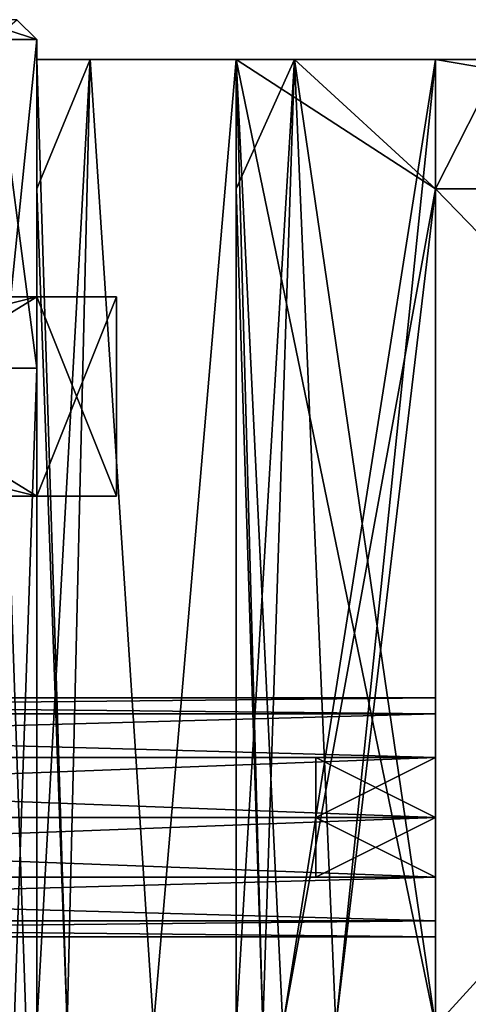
# Model space of a CAD drawing. Extents: x -90 to 358, y -508 to 4.
# Tile 12 of 21: x 79 to 90, y -433 to -408. Entities that reach past the tile are written whole.
import ezdxf

# ---------------------------------------------------------------- set-up
doc = ezdxf.new("R2010")
doc.units = 0
doc.header["$LTSCALE"] = 52.148148
for name, color, linetype in [('165', 7, 'CONTINUOUS'), ('166', 7, 'CONTINUOUS'), ('167', 7, 'CONTINUOUS'), ('168', 7, 'CONTINUOUS'), ('170', 7, 'CONTINUOUS'), ('173', 7, 'CONTINUOUS'), ('174', 7, 'CONTINUOUS'), ('175', 7, 'CONTINUOUS'), ('177', 7, 'CONTINUOUS'), ('19', 7, 'CONTINUOUS'), ('191', 7, 'CONTINUOUS'), ('192', 7, 'CONTINUOUS'), ('193', 7, 'CONTINUOUS'), ('194', 7, 'CONTINUOUS'), ('195', 7, 'CONTINUOUS'), ('196', 7, 'CONTINUOUS'), ('20', 7, 'CONTINUOUS'), ('21', 7, 'CONTINUOUS'), ('22', 7, 'CONTINUOUS'), ('23', 7, 'CONTINUOUS'), ('24', 7, 'CONTINUOUS'), ('25', 7, 'CONTINUOUS'), ('27', 7, 'CONTINUOUS'), ('31', 7, 'CONTINUOUS'), ('32', 7, 'CONTINUOUS'), ('33', 7, 'CONTINUOUS'), ('34', 7, 'CONTINUOUS'), ('35', 7, 'CONTINUOUS'), ('36', 7, 'CONTINUOUS'), ('37', 7, 'CONTINUOUS'), ('39', 7, 'CONTINUOUS'), ('40', 7, 'CONTINUOUS'), ('43', 7, 'CONTINUOUS'), ('44', 7, 'CONTINUOUS'), ('45', 7, 'CONTINUOUS'), ('46', 7, 'CONTINUOUS'), ('47', 7, 'CONTINUOUS'), ('48', 7, 'CONTINUOUS'), ('49', 7, 'CONTINUOUS'), ('50', 7, 'CONTINUOUS'), ('52', 7, 'CONTINUOUS'), ('53', 7, 'CONTINUOUS'), ('56', 7, 'CONTINUOUS'), ('57', 7, 'CONTINUOUS'), ('58', 7, 'CONTINUOUS'), ('59', 7, 'CONTINUOUS'), ('60', 7, 'CONTINUOUS'), ('61', 7, 'CONTINUOUS'), ('62', 7, 'CONTINUOUS'), ('92', 7, 'CONTINUOUS'), ('93', 7, 'CONTINUOUS'), ('98', 7, 'CONTINUOUS'), ('99', 7, 'CONTINUOUS')]:
    doc.layers.add(name, color=color, linetype=linetype)

msp = doc.modelspace()

# ---------------------------------------------------------------- linework, layer by layer
at = {"layer": '165', "linetype": 'CONTINUOUS'}
for points in [[(89, -409, -123), (90.646, -409, -123), (89, -412.241, -123), (89, -409, -123)], [(89, -412.241, -123), (90.646, -409, -123), (108.133, -412.241, -123), (89, -412.241, -123)], [(89, -412.241, -123), (108.133, -412.241, -123), (89, -433.237, -123), (89, -412.241, -123)], [(89, -433.237, -123), (108.133, -412.241, -123), (89, -436.502, -123), (89, -433.237, -123)], [(89, -436.502, -123), (108.133, -412.241, -123), (112.545, -436.502, -123), (89, -436.502, -123)]]:
    msp.add_3dface(points, dxfattribs=at)
at = {"layer": '166', "linetype": 'CONTINUOUS'}
for points in [[(79, -412.241, -113), (79, -412.241, -90.4), (79, -409, -113), (79, -412.241, -113)], [(79, -412.241, -90.4), (79, -412.241, -67.8), (79, -409, -90.4), (79, -412.241, -90.4)], [(79, -409, -113), (79, -412.241, -90.4), (79, -409, -90.4), (79, -409, -113)], [(79, -412.241, -67.8), (79, -412.241, -45.2), (79, -409, -67.8), (79, -412.241, -67.8)], [(79, -409, -90.4), (79, -412.241, -67.8), (79, -409, -67.8), (79, -409, -90.4)], [(79, -412.241, -45.2), (79, -412.241, -22.6), (79, -409, -45.2), (79, -412.241, -45.2)], [(79, -409, -67.8), (79, -412.241, -45.2), (79, -409, -45.2), (79, -409, -67.8)], [(79, -412.241, -22.6), (79, -412.241), (79, -409, -22.6), (79, -412.241, -22.6)], [(79, -409, -45.2), (79, -412.241, -22.6), (79, -409, -22.6), (79, -409, -45.2)], [(79, -412.241), (79, -412.241, 22.6), (79, -409), (79, -412.241)], [(79, -409, -22.6), (79, -412.241), (79, -409), (79, -409, -22.6)], [(79, -412.241, 22.6), (79, -412.241, 45.2), (79, -409, 22.6), (79, -412.241, 22.6)], [(79, -409), (79, -412.241, 22.6), (79, -409, 22.6), (79, -409)], [(79, -412.241, 45.2), (79, -412.241, 67.8), (79, -409, 45.2), (79, -412.241, 45.2)], [(79, -409, 22.6), (79, -412.241, 45.2), (79, -409, 45.2), (79, -409, 22.6)], [(79, -412.241, 67.8), (79, -412.241, 90.4), (79, -409, 67.8), (79, -412.241, 67.8)], [(79, -409, 45.2), (79, -412.241, 67.8), (79, -409, 67.8), (79, -409, 45.2)], [(79, -412.241, 90.4), (79, -412.241, 113), (79, -409, 90.4), (79, -412.241, 90.4)], [(79, -409, 67.8), (79, -412.241, 90.4), (79, -409, 90.4), (79, -409, 67.8)], [(79, -409, 90.4), (79, -412.241, 113), (79, -409, 113), (79, -409, 90.4)], [(79, -436.502, -90.4), (79, -436.502, -67.8), (79, -412.241, -90.4), (79, -436.502, -90.4)], [(79, -433.237, -113), (79, -436.502, -90.4), (79, -412.241, -113), (79, -433.237, -113)], [(79, -412.241, -113), (79, -436.502, -90.4), (79, -412.241, -90.4), (79, -412.241, -113)], [(79, -436.502, -67.8), (79, -436.502, -45.2), (79, -412.241, -67.8), (79, -436.502, -67.8)], [(79, -412.241, -90.4), (79, -436.502, -67.8), (79, -412.241, -67.8), (79, -412.241, -90.4)], [(79, -436.502, -45.2), (79, -436.502, -22.6), (79, -412.241, -45.2), (79, -436.502, -45.2)], [(79, -412.241, -67.8), (79, -436.502, -45.2), (79, -412.241, -45.2), (79, -412.241, -67.8)], [(79, -436.502, -22.6), (79, -436.502), (79, -412.241, -22.6), (79, -436.502, -22.6)], [(79, -412.241, -45.2), (79, -436.502, -22.6), (79, -412.241, -22.6), (79, -412.241, -45.2)], [(79, -436.502), (79, -436.502, 22.6), (79, -412.241), (79, -436.502)], [(79, -412.241, -22.6), (79, -436.502), (79, -412.241), (79, -412.241, -22.6)], [(79, -436.502, 22.6), (79, -436.502, 45.2), (79, -412.241, 22.6), (79, -436.502, 22.6)], [(79, -412.241), (79, -436.502, 22.6), (79, -412.241, 22.6), (79, -412.241)], [(79, -436.502, 45.2), (79, -436.502, 67.8), (79, -412.241, 45.2), (79, -436.502, 45.2)], [(79, -412.241, 22.6), (79, -436.502, 45.2), (79, -412.241, 45.2), (79, -412.241, 22.6)], [(79, -436.502, 67.8), (79, -436.502, 90.4), (79, -412.241, 67.8), (79, -436.502, 67.8)], [(79, -412.241, 45.2), (79, -436.502, 67.8), (79, -412.241, 67.8), (79, -412.241, 45.2)], [(79, -436.502, 90.4), (79, -436.502, 113), (79, -412.241, 90.4), (79, -436.502, 90.4)], [(79, -412.241, 67.8), (79, -436.502, 90.4), (79, -412.241, 90.4), (79, -412.241, 67.8)], [(79, -412.241, 90.4), (79, -436.502, 113), (79, -433.237, 113), (79, -412.241, 90.4)], [(79, -412.241, 113), (79, -412.241, 90.4), (79, -433.237, 113), (79, -412.241, 113)]]:
    msp.add_3dface(points, dxfattribs=at)
at = {"layer": '167', "linetype": 'CONTINUOUS'}
for points in [[(90.646, -409, -118), (89, -409, -118), (108.133, -412.241, -118), (90.646, -409, -118)], [(108.133, -412.241, -118), (89, -409, -118), (89, -412.241, -118), (108.133, -412.241, -118)], [(108.133, -412.241, -118), (89, -412.241, -118), (112.545, -436.502, -118), (108.133, -412.241, -118)], [(112.545, -436.502, -118), (89, -412.241, -118), (89, -433.237, -118), (112.545, -436.502, -118)]]:
    msp.add_3dface(points, dxfattribs=at)
at = {"layer": '168', "linetype": 'CONTINUOUS'}
for points in [[(84, -412.241, -113), (84, -409, -113), (84, -409, -90.4), (84, -412.241, -113)], [(84, -412.241, -113), (84, -409, -90.4), (84, -412.241, -90.4), (84, -412.241, -113)], [(84, -409, -90.4), (84, -409, -67.8), (84, -412.241, -90.4), (84, -409, -90.4)], [(84, -409, -67.8), (84, -409, -45.2), (84, -412.241, -67.8), (84, -409, -67.8)], [(84, -409, -67.8), (84, -412.241, -67.8), (84, -412.241, -90.4), (84, -409, -67.8)], [(84, -409, -45.2), (84, -409, -22.6), (84, -412.241, -45.2), (84, -409, -45.2)], [(84, -409, -45.2), (84, -412.241, -45.2), (84, -412.241, -67.8), (84, -409, -45.2)], [(84, -409, -22.6), (84, -409), (84, -412.241, -22.6), (84, -409, -22.6)], [(84, -409, -22.6), (84, -412.241, -22.6), (84, -412.241, -45.2), (84, -409, -22.6)], [(84, -409), (84, -409, 22.6), (84, -412.241), (84, -409)], [(84, -409), (84, -412.241), (84, -412.241, -22.6), (84, -409)], [(84, -409, 22.6), (84, -409, 45.2), (84, -412.241, 22.6), (84, -409, 22.6)], [(84, -409, 22.6), (84, -412.241, 22.6), (84, -412.241), (84, -409, 22.6)], [(84, -409, 45.2), (84, -409, 67.8), (84, -412.241, 45.2), (84, -409, 45.2)], [(84, -409, 45.2), (84, -412.241, 45.2), (84, -412.241, 22.6), (84, -409, 45.2)], [(84, -409, 67.8), (84, -409, 90.4), (84, -412.241, 67.8), (84, -409, 67.8)], [(84, -409, 67.8), (84, -412.241, 67.8), (84, -412.241, 45.2), (84, -409, 67.8)], [(84, -409, 90.4), (84, -409, 113), (84, -412.241, 90.4), (84, -409, 90.4)], [(84, -409, 90.4), (84, -412.241, 90.4), (84, -412.241, 67.8), (84, -409, 90.4)], [(84, -409, 113), (84, -412.241, 113), (84, -412.241, 90.4), (84, -409, 113)], [(84, -436.502, -113), (84, -433.237, -113), (84, -412.241, -90.4), (84, -436.502, -113)], [(84, -436.502, -90.4), (84, -436.502, -113), (84, -412.241, -90.4), (84, -436.502, -90.4)], [(84, -433.237, -113), (84, -412.241, -113), (84, -412.241, -90.4), (84, -433.237, -113)], [(84, -436.502, 90.4), (84, -436.502, 67.8), (84, -412.241, 90.4), (84, -436.502, 90.4)], [(84, -433.237, 113), (84, -436.502, 90.4), (84, -412.241, 113), (84, -433.237, 113)], [(84, -412.241, 113), (84, -436.502, 90.4), (84, -412.241, 90.4), (84, -412.241, 113)], [(84, -436.502, 67.8), (84, -436.502, 45.2), (84, -412.241, 67.8), (84, -436.502, 67.8)], [(84, -412.241, 90.4), (84, -436.502, 67.8), (84, -412.241, 67.8), (84, -412.241, 90.4)], [(84, -436.502, 45.2), (84, -436.502, 22.6), (84, -412.241, 45.2), (84, -436.502, 45.2)], [(84, -412.241, 67.8), (84, -436.502, 45.2), (84, -412.241, 45.2), (84, -412.241, 67.8)], [(84, -436.502, 22.6), (84, -436.502), (84, -412.241, 22.6), (84, -436.502, 22.6)], [(84, -412.241, 45.2), (84, -436.502, 22.6), (84, -412.241, 22.6), (84, -412.241, 45.2)], [(84, -436.502), (84, -436.502, -22.6), (84, -412.241), (84, -436.502)], [(84, -412.241, 22.6), (84, -436.502), (84, -412.241), (84, -412.241, 22.6)], [(84, -436.502, -22.6), (84, -436.502, -45.2), (84, -412.241, -22.6), (84, -436.502, -22.6)], [(84, -412.241), (84, -436.502, -22.6), (84, -412.241, -22.6), (84, -412.241)], [(84, -436.502, -45.2), (84, -436.502, -67.8), (84, -412.241, -45.2), (84, -436.502, -45.2)], [(84, -412.241, -22.6), (84, -436.502, -45.2), (84, -412.241, -45.2), (84, -412.241, -22.6)], [(84, -436.502, -67.8), (84, -436.502, -90.4), (84, -412.241, -67.8), (84, -436.502, -67.8)], [(84, -412.241, -45.2), (84, -436.502, -67.8), (84, -412.241, -67.8), (84, -412.241, -45.2)], [(84, -412.241, -67.8), (84, -436.502, -90.4), (84, -412.241, -90.4), (84, -412.241, -67.8)]]:
    msp.add_3dface(points, dxfattribs=at)
at = {"layer": '170', "linetype": 'CONTINUOUS'}
for points in [[(79, -409, -113), (79, -409, -90.4), (84, -409, -113), (79, -409, -113)], [(79, -409, -90.4), (79, -409, -67.8), (84, -409, -90.4), (79, -409, -90.4)], [(84, -409, -113), (79, -409, -90.4), (84, -409, -90.4), (84, -409, -113)], [(79, -409, -67.8), (79, -409, -45.2), (84, -409, -67.8), (79, -409, -67.8)], [(84, -409, -90.4), (79, -409, -67.8), (84, -409, -67.8), (84, -409, -90.4)], [(79, -409, -45.2), (79, -409, -22.6), (84, -409, -45.2), (79, -409, -45.2)], [(84, -409, -67.8), (79, -409, -45.2), (84, -409, -45.2), (84, -409, -67.8)], [(79, -409, -22.6), (79, -409), (84, -409, -22.6), (79, -409, -22.6)], [(84, -409, -45.2), (79, -409, -22.6), (84, -409, -22.6), (84, -409, -45.2)], [(79, -409), (79, -409, 22.6), (84, -409), (79, -409)], [(84, -409, -22.6), (79, -409), (84, -409), (84, -409, -22.6)], [(79, -409, 22.6), (79, -409, 45.2), (84, -409, 22.6), (79, -409, 22.6)], [(84, -409), (79, -409, 22.6), (84, -409, 22.6), (84, -409)], [(79, -409, 45.2), (79, -409, 67.8), (84, -409, 45.2), (79, -409, 45.2)], [(84, -409, 22.6), (79, -409, 45.2), (84, -409, 45.2), (84, -409, 22.6)], [(79, -409, 67.8), (79, -409, 90.4), (84, -409, 67.8), (79, -409, 67.8)], [(84, -409, 45.2), (79, -409, 67.8), (84, -409, 67.8), (84, -409, 45.2)], [(79, -409, 90.4), (79, -409, 113), (84, -409, 90.4), (79, -409, 90.4)], [(84, -409, 67.8), (79, -409, 90.4), (84, -409, 90.4), (84, -409, 67.8)], [(84, -409, 90.4), (79, -409, 113), (84, -409, 113), (84, -409, 90.4)]]:
    msp.add_3dface(points, dxfattribs=at)
at = {"layer": '173', "linetype": 'CONTINUOUS'}
for points in [[(90.646, -409, -123), (89, -409, -123), (89, -409, -118), (90.646, -409, -123)], [(90.646, -409, -123), (89, -409, -118), (90.646, -409, -118), (90.646, -409, -123)]]:
    msp.add_3dface(points, dxfattribs=at)
at = {"layer": '174', "linetype": 'CONTINUOUS'}
for points in [[(108.133, -412.241, 123), (90.646, -409, 123), (89, -409, 123), (108.133, -412.241, 123)], [(89, -412.241, 123), (108.133, -412.241, 123), (89, -409, 123), (89, -412.241, 123)], [(108.133, -412.241, 123), (89, -412.241, 123), (112.545, -436.502, 123), (108.133, -412.241, 123)], [(112.545, -436.502, 123), (89, -412.241, 123), (89, -433.237, 123), (112.545, -436.502, 123)]]:
    msp.add_3dface(points, dxfattribs=at)
at = {"layer": '175', "linetype": 'CONTINUOUS'}
for points in [[(89, -409, 118), (90.646, -409, 118), (89, -412.241, 118), (89, -409, 118)], [(89, -412.241, 118), (90.646, -409, 118), (108.133, -412.241, 118), (89, -412.241, 118)], [(89, -412.241, 118), (108.133, -412.241, 118), (89, -433.237, 118), (89, -412.241, 118)], [(89, -433.237, 118), (108.133, -412.241, 118), (89, -436.502, 118), (89, -433.237, 118)], [(89, -436.502, 118), (108.133, -412.241, 118), (112.545, -436.502, 118), (89, -436.502, 118)]]:
    msp.add_3dface(points, dxfattribs=at)
at = {"layer": '177', "linetype": 'CONTINUOUS'}
for points in [[(89, -409, 123), (90.646, -409, 123), (90.646, -409, 118), (89, -409, 123)], [(89, -409, 118), (89, -409, 123), (90.646, -409, 118), (89, -409, 118)]]:
    msp.add_3dface(points, dxfattribs=at)
at = {"layer": '19', "linetype": 'CONTINUOUS'}
for points in [[(67.511, -414.948, -11.189), (79, -414.948, -31.765), (47.3, -414.948, -27.5), (67.511, -414.948, -11.189)], [(47.3, -414.948, -27.5), (79, -414.948, -31.765), (47.627, -414.948, -40.522), (47.3, -414.948, -27.5)], [(79, -414.948, 8.648), (70.899, -414.948, 10.818), (47.3, -414.948, 27.5), (79, -414.948, 8.648)], [(79, -414.948, 31.765), (79, -414.948, 8.648), (47.3, -414.948, 27.5), (79, -414.948, 31.765)], [(47.627, -414.948, 40.522), (79, -414.948, 31.765), (47.3, -414.948, 27.5), (47.627, -414.948, 40.522)], [(79, -414.948, -31.765), (79, -414.948, -54.883), (47.627, -414.948, -40.522), (79, -414.948, -31.765)], [(47.627, -414.948, -40.522), (79, -414.948, -54.883), (48.609, -414.948, -53.508), (47.627, -414.948, -40.522)], [(48.609, -414.948, 53.508), (79, -414.948, 31.765), (47.627, -414.948, 40.522), (48.609, -414.948, 53.508)], [(48.609, -414.948, -53.508), (79, -414.948, -54.883), (50.242, -414.948, -66.429), (48.609, -414.948, -53.508)], [(79, -414.948, 54.883), (79, -414.948, 31.765), (48.609, -414.948, 53.508), (79, -414.948, 54.883)], [(50.242, -414.948, 66.429), (79, -414.948, 54.883), (48.609, -414.948, 53.508), (50.242, -414.948, 66.429)], [(79, -414.948, -54.883), (79, -414.948, -78), (50.242, -414.948, -66.429), (79, -414.948, -54.883)], [(50.242, -414.948, -66.429), (79, -414.948, -78), (52.522, -414.948, -79.251), (50.242, -414.948, -66.429)], [(79, -414.948, 78), (79, -414.948, 54.883), (50.242, -414.948, 66.429), (79, -414.948, 78)], [(52.522, -414.948, 79.251), (79, -414.948, 78), (50.242, -414.948, 66.429), (52.522, -414.948, 79.251)], [(79, -414.948, -78), (81, -414.948, -93), (52.522, -414.948, -79.251), (79, -414.948, -78)], [(52.522, -414.948, -79.251), (81, -414.948, -93), (55.444, -414.948, -91.943), (52.522, -414.948, -79.251)], [(81, -414.948, 78), (79, -414.948, 78), (52.522, -414.948, 79.251), (81, -414.948, 78)], [(55.444, -414.948, 91.943), (81, -414.948, 78), (52.522, -414.948, 79.251), (55.444, -414.948, 91.943)], [(55.444, -414.948, -91.943), (81, -414.948, -93), (59, -414.948, -104.473), (55.444, -414.948, -91.943)], [(81, -414.948, 93), (81, -414.948, 78), (55.444, -414.948, 91.943), (81, -414.948, 93)], [(59, -414.948, 104.473), (81, -414.948, 93), (55.444, -414.948, 91.943), (59, -414.948, 104.473)], [(81, -414.948, -108), (79, -414.948, -108), (59, -414.948, -104.473), (81, -414.948, -108)], [(81, -414.948, -93), (81, -414.948, -108), (59, -414.948, -104.473), (81, -414.948, -93)], [(79, -414.948, 108), (81, -414.948, 93), (59, -414.948, 104.473), (79, -414.948, 108)], [(70.899, -414.948, -10.818), (79, -414.948, -31.765), (67.511, -414.948, -11.189), (70.899, -414.948, -10.818)], [(79, -414.948, -8.648), (79, -414.948, -31.765), (70.899, -414.948, -10.818), (79, -414.948, -8.648)], [(81, -414.948, -78), (81, -414.948, -93), (79, -414.948, -78), (81, -414.948, -78)], [(81, -414.948, 108), (81, -414.948, 93), (79, -414.948, 108), (81, -414.948, 108)]]:
    msp.add_3dface(points, dxfattribs=at)
at = {"layer": '191', "linetype": 'CONTINUOUS'}
for points in [[(79, -409, 113), (79, -412.241, 113), (79.761, -433.237, 116.827), (79, -409, 113)], [(79, -409, 113), (79.761, -433.237, 116.827), (80.34, -409, 118), (79, -409, 113)], [(79.761, -433.237, 116.827), (81.929, -433.237, 120.071), (80.34, -409, 118), (79.761, -433.237, 116.827)], [(80.34, -409, 118), (81.929, -433.237, 120.071), (84, -409, 121.66), (80.34, -409, 118)], [(81.929, -433.237, 120.071), (85.173, -433.237, 122.239), (84, -409, 121.66), (81.929, -433.237, 120.071)], [(89, -412.241, 123), (89, -409, 123), (84, -409, 121.66), (89, -412.241, 123)], [(89, -433.237, 123), (89, -412.241, 123), (84, -409, 121.66), (89, -433.237, 123)], [(85.173, -433.237, 122.239), (89, -433.237, 123), (84, -409, 121.66), (85.173, -433.237, 122.239)], [(79, -412.241, 113), (79, -433.237, 113), (79.761, -433.237, 116.827), (79, -412.241, 113)]]:
    msp.add_3dface(points, dxfattribs=at)
at = {"layer": '192', "linetype": 'CONTINUOUS'}
for points in [[(84, -409, 113), (85.464, -409, 116.536), (84, -412.241, 113), (84, -409, 113)], [(85.464, -409, 116.536), (84, -433.237, 113), (84, -412.241, 113), (85.464, -409, 116.536)], [(84, -433.237, 113), (85.464, -409, 116.536), (84.67, -433.237, 115.5), (84, -433.237, 113)], [(85.464, -409, 116.536), (86.5, -433.237, 117.33), (84.67, -433.237, 115.5), (85.464, -409, 116.536)], [(85.464, -409, 116.536), (89, -409, 118), (86.5, -433.237, 117.33), (85.464, -409, 116.536)], [(89, -409, 118), (89, -412.241, 118), (86.5, -433.237, 117.33), (89, -409, 118)], [(89, -412.241, 118), (89, -433.237, 118), (86.5, -433.237, 117.33), (89, -412.241, 118)]]:
    msp.add_3dface(points, dxfattribs=at)
at = {"layer": '193', "linetype": 'CONTINUOUS'}
for points in [[(79, -409, 113), (80.34, -409, 118), (84, -409, 113), (79, -409, 113)], [(80.34, -409, 118), (84, -409, 121.66), (89, -409, 118), (80.34, -409, 118)], [(84, -409, 113), (80.34, -409, 118), (85.464, -409, 116.536), (84, -409, 113)], [(85.464, -409, 116.536), (80.34, -409, 118), (89, -409, 118), (85.464, -409, 116.536)], [(84, -409, 121.66), (89, -409, 123), (89, -409, 118), (84, -409, 121.66)]]:
    msp.add_3dface(points, dxfattribs=at)
at = {"layer": '194', "linetype": 'CONTINUOUS'}
for points in [[(79, -433.237, -113), (79, -412.241, -113), (80.34, -409, -118), (79, -433.237, -113)], [(79.761, -433.237, -116.827), (79, -433.237, -113), (80.34, -409, -118), (79.761, -433.237, -116.827)], [(79, -412.241, -113), (79, -409, -113), (80.34, -409, -118), (79, -412.241, -113)], [(81.929, -433.237, -120.071), (79.761, -433.237, -116.827), (80.34, -409, -118), (81.929, -433.237, -120.071)], [(84, -409, -121.66), (81.929, -433.237, -120.071), (80.34, -409, -118), (84, -409, -121.66)], [(85.173, -433.237, -122.239), (81.929, -433.237, -120.071), (84, -409, -121.66), (85.173, -433.237, -122.239)], [(89, -409, -123), (85.173, -433.237, -122.239), (84, -409, -121.66), (89, -409, -123)], [(89, -409, -123), (89, -412.241, -123), (85.173, -433.237, -122.239), (89, -409, -123)], [(89, -412.241, -123), (89, -433.237, -123), (85.173, -433.237, -122.239), (89, -412.241, -123)]]:
    msp.add_3dface(points, dxfattribs=at)
at = {"layer": '195', "linetype": 'CONTINUOUS'}
for points in [[(85.464, -409, -116.536), (84, -409, -113), (84.67, -433.237, -115.5), (85.464, -409, -116.536)], [(84.67, -433.237, -115.5), (84, -409, -113), (84, -412.241, -113), (84.67, -433.237, -115.5)], [(85.464, -409, -116.536), (84.67, -433.237, -115.5), (86.5, -433.237, -117.33), (85.464, -409, -116.536)], [(89, -409, -118), (85.464, -409, -116.536), (89, -412.241, -118), (89, -409, -118)], [(89, -412.241, -118), (85.464, -409, -116.536), (89, -433.237, -118), (89, -412.241, -118)], [(89, -433.237, -118), (85.464, -409, -116.536), (86.5, -433.237, -117.33), (89, -433.237, -118)], [(84, -433.237, -113), (84.67, -433.237, -115.5), (84, -412.241, -113), (84, -433.237, -113)]]:
    msp.add_3dface(points, dxfattribs=at)
at = {"layer": '196', "linetype": 'CONTINUOUS'}
for points in [[(80.34, -409, -118), (79, -409, -113), (85.464, -409, -116.536), (80.34, -409, -118)], [(85.464, -409, -116.536), (79, -409, -113), (84, -409, -113), (85.464, -409, -116.536)], [(89, -409, -123), (84, -409, -121.66), (80.34, -409, -118), (89, -409, -123)], [(89, -409, -123), (80.34, -409, -118), (89, -409, -118), (89, -409, -123)], [(89, -409, -118), (80.34, -409, -118), (85.464, -409, -116.536), (89, -409, -118)]]:
    msp.add_3dface(points, dxfattribs=at)
at = {"layer": '20', "linetype": 'CONTINUOUS'}
for points in [[(47.627, -419.948, 40.522), (47.3, -419.948, 27.5), (79, -419.948, 31.765), (47.627, -419.948, 40.522)], [(47.3, -419.948, 27.5), (67.511, -419.948, 11.189), (79, -419.948, 31.765), (47.3, -419.948, 27.5)], [(47.3, -419.948, -27.5), (47.627, -419.948, -40.522), (79, -419.948, -31.765), (47.3, -419.948, -27.5)], [(47.3, -419.948, -27.5), (79, -419.948, -8.648), (70.899, -419.948, -10.818), (47.3, -419.948, -27.5)], [(79, -419.948, -8.648), (47.3, -419.948, -27.5), (79, -419.948, -31.765), (79, -419.948, -8.648)], [(48.609, -419.948, 53.508), (47.627, -419.948, 40.522), (79, -419.948, 54.883), (48.609, -419.948, 53.508)], [(79, -419.948, 54.883), (47.627, -419.948, 40.522), (79, -419.948, 31.765), (79, -419.948, 54.883)], [(47.627, -419.948, -40.522), (48.609, -419.948, -53.508), (79, -419.948, -31.765), (47.627, -419.948, -40.522)], [(50.242, -419.948, 66.429), (48.609, -419.948, 53.508), (79, -419.948, 54.883), (50.242, -419.948, 66.429)], [(48.609, -419.948, -53.508), (50.242, -419.948, -66.429), (79, -419.948, -54.883), (48.609, -419.948, -53.508)], [(79, -419.948, -31.765), (48.609, -419.948, -53.508), (79, -419.948, -54.883), (79, -419.948, -31.765)], [(52.522, -419.948, 79.251), (50.242, -419.948, 66.429), (79, -419.948, 78), (52.522, -419.948, 79.251)], [(79, -419.948, 78), (50.242, -419.948, 66.429), (79, -419.948, 54.883), (79, -419.948, 78)], [(50.242, -419.948, -66.429), (52.522, -419.948, -79.251), (79, -419.948, -78), (50.242, -419.948, -66.429)], [(50.242, -419.948, -66.429), (79, -419.948, -78), (79, -419.948, -54.883), (50.242, -419.948, -66.429)], [(55.444, -419.948, 91.943), (52.522, -419.948, 79.251), (81, -419.948, 93), (55.444, -419.948, 91.943)], [(52.522, -419.948, 79.251), (79, -419.948, 78), (81, -419.948, 93), (52.522, -419.948, 79.251)], [(52.522, -419.948, -79.251), (55.444, -419.948, -91.943), (81, -419.948, -78), (52.522, -419.948, -79.251)], [(52.522, -419.948, -79.251), (81, -419.948, -78), (79, -419.948, -78), (52.522, -419.948, -79.251)], [(59, -419.948, 104.473), (55.444, -419.948, 91.943), (81, -419.948, 93), (59, -419.948, 104.473)], [(55.444, -419.948, -91.943), (59, -419.948, -104.473), (81, -419.948, -93), (55.444, -419.948, -91.943)], [(55.444, -419.948, -91.943), (81, -419.948, -93), (81, -419.948, -78), (55.444, -419.948, -91.943)], [(79, -419.948, 108), (59, -419.948, 104.473), (81, -419.948, 108), (79, -419.948, 108)], [(81, -419.948, 108), (59, -419.948, 104.473), (81, -419.948, 93), (81, -419.948, 108)], [(59, -419.948, -104.473), (79, -419.948, -108), (81, -419.948, -93), (59, -419.948, -104.473)], [(67.511, -419.948, 11.189), (70.899, -419.948, 10.818), (79, -419.948, 31.765), (67.511, -419.948, 11.189)], [(70.899, -419.948, 10.818), (79, -419.948, 8.648), (79, -419.948, 31.765), (70.899, -419.948, 10.818)], [(79, -419.948, -108), (81, -419.948, -108), (81, -419.948, -93), (79, -419.948, -108)], [(79, -419.948, 78), (81, -419.948, 78), (81, -419.948, 93), (79, -419.948, 78)]]:
    msp.add_3dface(points, dxfattribs=at)
at = {"layer": '21', "linetype": 'CONTINUOUS'}
for points in [[(79, -414.948, 8.648), (79, -414.948, 31.765), (79, -419.948, 8.648), (79, -414.948, 8.648)], [(79, -414.948, 31.765), (79, -414.948, 54.883), (79, -419.948, 31.765), (79, -414.948, 31.765)], [(79, -419.948, 8.648), (79, -414.948, 31.765), (79, -419.948, 31.765), (79, -419.948, 8.648)], [(79, -414.948, 54.883), (79, -414.948, 78), (79, -419.948, 54.883), (79, -414.948, 54.883)], [(79, -414.948, 54.883), (79, -419.948, 54.883), (79, -419.948, 31.765), (79, -414.948, 54.883)], [(79, -414.948, 78), (79, -419.948, 78), (79, -419.948, 54.883), (79, -414.948, 78)]]:
    msp.add_3dface(points, dxfattribs=at)
at = {"layer": '22', "linetype": 'CONTINUOUS'}
for points in [[(79, -414.948, 108), (59, -414.948, 104.473), (79, -419.948, 108), (79, -414.948, 108)], [(79, -419.948, 108), (59, -414.948, 104.473), (59, -419.948, 104.473), (79, -419.948, 108)]]:
    msp.add_3dface(points, dxfattribs=at)
at = {"layer": '23', "linetype": 'CONTINUOUS'}
for points in [[(59, -414.948, -104.473), (79, -414.948, -108), (59, -419.948, -104.473), (59, -414.948, -104.473)], [(59, -419.948, -104.473), (79, -414.948, -108), (79, -419.948, -108), (59, -419.948, -104.473)]]:
    msp.add_3dface(points, dxfattribs=at)
at = {"layer": '24', "linetype": 'CONTINUOUS'}
for points in [[(79, -414.948, -78), (79, -414.948, -54.883), (79, -419.948, -78), (79, -414.948, -78)], [(79, -414.948, -54.883), (79, -414.948, -31.765), (79, -419.948, -54.883), (79, -414.948, -54.883)], [(79, -419.948, -78), (79, -414.948, -54.883), (79, -419.948, -54.883), (79, -419.948, -78)], [(79, -414.948, -31.765), (79, -414.948, -8.648), (79, -419.948, -31.765), (79, -414.948, -31.765)], [(79, -414.948, -31.765), (79, -419.948, -31.765), (79, -419.948, -54.883), (79, -414.948, -31.765)], [(79, -414.948, -8.648), (79, -419.948, -8.648), (79, -419.948, -31.765), (79, -414.948, -8.648)]]:
    msp.add_3dface(points, dxfattribs=at)
at = {"layer": '25', "linetype": 'CONTINUOUS'}
for points in [[(79, -414.948, -8.648), (70.899, -414.948, -10.818), (79, -419.948, -8.648), (79, -414.948, -8.648)], [(79, -419.948, -8.648), (70.899, -414.948, -10.818), (70.899, -419.948, -10.818), (79, -419.948, -8.648)]]:
    msp.add_3dface(points, dxfattribs=at)
at = {"layer": '27', "linetype": 'CONTINUOUS'}
for points in [[(70.899, -414.948, 10.818), (79, -414.948, 8.648), (70.899, -419.948, 10.818), (70.899, -414.948, 10.818)], [(70.899, -419.948, 10.818), (79, -414.948, 8.648), (79, -419.948, 8.648), (70.899, -419.948, 10.818)]]:
    msp.add_3dface(points, dxfattribs=at)
at = {"layer": '31', "linetype": 'CONTINUOUS'}
for points in [[(81, -414.948, 108), (79, -414.948, 108), (79, -419.948, 108), (81, -414.948, 108)], [(81, -414.948, 108), (79, -419.948, 108), (81, -419.948, 108), (81, -414.948, 108)]]:
    msp.add_3dface(points, dxfattribs=at)
at = {"layer": '32', "linetype": 'CONTINUOUS'}
for points in [[(79, -414.948, 78), (81, -414.948, 78), (81, -419.948, 78), (79, -414.948, 78)], [(79, -419.948, 78), (79, -414.948, 78), (81, -419.948, 78), (79, -419.948, 78)]]:
    msp.add_3dface(points, dxfattribs=at)
at = {"layer": '33', "linetype": 'CONTINUOUS'}
for points in [[(81, -414.948, 78), (81, -414.948, 93), (81, -419.948, 78), (81, -414.948, 78)], [(81, -414.948, 93), (81, -414.948, 108), (81, -419.948, 93), (81, -414.948, 93)], [(81, -419.948, 78), (81, -414.948, 93), (81, -419.948, 93), (81, -419.948, 78)], [(81, -414.948, 108), (81, -419.948, 108), (81, -419.948, 93), (81, -414.948, 108)]]:
    msp.add_3dface(points, dxfattribs=at)
at = {"layer": '34', "linetype": 'CONTINUOUS'}
for points in [[(79, -414.948, -108), (81, -414.948, -108), (81, -419.948, -108), (79, -414.948, -108)], [(79, -419.948, -108), (79, -414.948, -108), (81, -419.948, -108), (79, -419.948, -108)]]:
    msp.add_3dface(points, dxfattribs=at)
at = {"layer": '35', "linetype": 'CONTINUOUS'}
for points in [[(81, -414.948, -108), (81, -414.948, -93), (81, -419.948, -108), (81, -414.948, -108)], [(81, -414.948, -93), (81, -414.948, -78), (81, -419.948, -93), (81, -414.948, -93)], [(81, -419.948, -108), (81, -414.948, -93), (81, -419.948, -93), (81, -419.948, -108)], [(81, -419.948, -93), (81, -414.948, -78), (81, -419.948, -78), (81, -419.948, -93)]]:
    msp.add_3dface(points, dxfattribs=at)
at = {"layer": '36', "linetype": 'CONTINUOUS'}
for points in [[(81, -414.948, -78), (79, -414.948, -78), (79, -419.948, -78), (81, -414.948, -78)], [(81, -419.948, -78), (81, -414.948, -78), (79, -419.948, -78), (81, -419.948, -78)]]:
    msp.add_3dface(points, dxfattribs=at)
at = {"layer": '37', "color": 7, "linetype": 'CONTINUOUS'}
for points in [[(89, -425, 17.5), (89, -425.402, 19), (89, -425.402, 16), (89, -425, 17.5)], [(89, -425.402, 19), (89, -426.5, 20.098), (89, -425.402, 16), (89, -425.402, 19)], [(89, -426.5, 20.098), (89, -426.5, 18.366), (89, -425.402, 16), (89, -426.5, 20.098)], [(89, -426.5, 18.366), (89, -426.5, 16.634), (89, -425.402, 16), (89, -426.5, 18.366)], [(89, -426.5, 14.902), (89, -425.402, 16), (89, -426.5, 16.634), (89, -426.5, 14.902)], [(89, -428, 14.5), (89, -426.5, 14.902), (89, -428, 15.768), (89, -428, 14.5)], [(89, -426.5, 20.098), (89, -428, 20.5), (89, -426.5, 18.366), (89, -426.5, 20.098)], [(89, -426.5, 18.366), (89, -428, 20.5), (89, -428, 19.232), (89, -426.5, 18.366)], [(89, -428, 15.768), (89, -426.5, 14.902), (89, -426.5, 16.634), (89, -428, 15.768)], [(89, -426.5, 14.902), (89, -426.5, 16.634), (89, -426.5, 16.634), (89, -426.5, 14.902)], [(89, -426.5, 20.098), (89, -426.5, 18.366), (89, -426.5, 18.366), (89, -426.5, 20.098)], [(89, -426.5, 18.366), (89, -426.5, 16.634), (89, -426.5, 16.634), (89, -426.5, 18.366)], [(89, -429.5, 14.902), (89, -428, 14.5), (89, -429.5, 16.634), (89, -429.5, 14.902)], [(89, -429.5, 16.634), (89, -428, 14.5), (89, -428, 15.768), (89, -429.5, 16.634)], [(89, -428, 20.5), (89, -429.5, 20.098), (89, -428, 19.232), (89, -428, 20.5)], [(89, -428, 19.232), (89, -429.5, 20.098), (89, -429.5, 18.366), (89, -428, 19.232)], [(89, -430.598, 16), (89, -429.5, 14.902), (89, -430.598, 19), (89, -430.598, 16)], [(89, -429.5, 14.902), (89, -429.5, 16.634), (89, -430.598, 19), (89, -429.5, 14.902)], [(89, -429.5, 20.098), (89, -429.5, 18.366), (89, -429.5, 18.366), (89, -429.5, 20.098)], [(89, -429.5, 14.902), (89, -429.5, 16.634), (89, -429.5, 16.634), (89, -429.5, 14.902)], [(89, -429.5, 16.634), (89, -429.5, 18.366), (89, -430.598, 19), (89, -429.5, 16.634)], [(89, -429.5, 16.634), (89, -429.5, 18.366), (89, -429.5, 18.366), (89, -429.5, 16.634)], [(89, -429.5, 20.098), (89, -430.598, 19), (89, -429.5, 18.366), (89, -429.5, 20.098)], [(89, -431, 17.5), (89, -430.598, 16), (89, -430.598, 19), (89, -431, 17.5)]]:
    msp.add_3dface(points, dxfattribs=at)
at = {"layer": '39', "color": 7, "linetype": 'CONTINUOUS'}
for points in [[(89, -428, 14.5), (89, -429.5, 14.902), (49.433, -428, 14.5), (89, -428, 14.5)], [(49.433, -428, 14.5), (89, -429.5, 14.902), (49.433, -429.5, 14.902), (49.433, -428, 14.5)], [(89, -429.5, 20.098), (89, -428, 20.5), (49.433, -429.5, 20.098), (89, -429.5, 20.098)], [(49.433, -429.5, 20.098), (89, -428, 20.5), (49.433, -428, 20.5), (49.433, -429.5, 20.098)], [(89, -429.5, 14.902), (89, -430.598, 16), (49.433, -429.5, 14.902), (89, -429.5, 14.902)], [(49.433, -429.5, 14.902), (89, -430.598, 16), (49.433, -430.598, 16), (49.433, -429.5, 14.902)], [(89, -430.598, 19), (89, -429.5, 20.098), (49.433, -430.598, 19), (89, -430.598, 19)], [(49.433, -430.598, 19), (89, -429.5, 20.098), (49.433, -429.5, 20.098), (49.433, -430.598, 19)], [(89, -430.598, 16), (89, -431, 17.5), (49.433, -430.598, 16), (89, -430.598, 16)], [(89, -431, 17.5), (89, -430.598, 19), (49.433, -431, 17.5), (89, -431, 17.5)], [(49.433, -430.598, 16), (89, -431, 17.5), (49.433, -431, 17.5), (49.433, -430.598, 16)], [(49.433, -431, 17.5), (89, -430.598, 19), (49.433, -430.598, 19), (49.433, -431, 17.5)]]:
    msp.add_3dface(points, dxfattribs=at)
at = {"layer": '40', "color": 7, "linetype": 'CONTINUOUS'}
for points in [[(89, -425.402, 19), (89, -425, 17.5), (49.433, -425.402, 19), (89, -425.402, 19)], [(89, -425, 17.5), (89, -425.402, 16), (49.433, -425, 17.5), (89, -425, 17.5)], [(49.433, -425.402, 19), (89, -425, 17.5), (49.433, -425, 17.5), (49.433, -425.402, 19)], [(49.433, -425, 17.5), (89, -425.402, 16), (49.433, -425.402, 16), (49.433, -425, 17.5)], [(89, -426.5, 20.098), (89, -425.402, 19), (49.433, -426.5, 20.098), (89, -426.5, 20.098)], [(49.433, -426.5, 20.098), (89, -425.402, 19), (49.433, -425.402, 19), (49.433, -426.5, 20.098)], [(89, -425.402, 16), (89, -426.5, 14.902), (49.433, -425.402, 16), (89, -425.402, 16)], [(49.433, -425.402, 16), (89, -426.5, 14.902), (49.433, -426.5, 14.902), (49.433, -425.402, 16)], [(89, -426.5, 14.902), (89, -428, 14.5), (49.433, -426.5, 14.902), (89, -426.5, 14.902)], [(89, -428, 14.5), (49.433, -428, 14.5), (49.433, -426.5, 14.902), (89, -428, 14.5)], [(89, -428, 20.5), (89, -426.5, 20.098), (49.433, -428, 20.5), (89, -428, 20.5)], [(49.433, -428, 20.5), (89, -426.5, 20.098), (49.433, -426.5, 20.098), (49.433, -428, 20.5)]]:
    msp.add_3dface(points, dxfattribs=at)
at = {"layer": '43', "color": 7, "linetype": 'CONTINUOUS'}
for points in [[(86, -429.5, 18.366), (86, -429.5, 16.634), (86, -426.5, 18.366), (86, -429.5, 18.366)], [(86, -426.5, 18.366), (86, -429.5, 16.634), (86, -426.5, 16.634), (86, -426.5, 18.366)], [(86, -426.5, 16.634), (86, -429.5, 16.634), (86, -428, 15.768), (86, -426.5, 16.634)], [(86, -428, 19.232), (86, -429.5, 18.366), (86, -426.5, 18.366), (86, -428, 19.232)]]:
    msp.add_3dface(points, dxfattribs=at)
at = {"layer": '44', "color": 7, "linetype": 'CONTINUOUS'}
for points in [[(89, -429.5, 16.634), (89, -428, 15.768), (86, -428, 15.768), (89, -429.5, 16.634)], [(86, -429.5, 16.634), (89, -429.5, 16.634), (86, -428, 15.768), (86, -429.5, 16.634)]]:
    msp.add_3dface(points, dxfattribs=at)
at = {"layer": '45', "color": 7, "linetype": 'CONTINUOUS'}
for points in [[(89, -428, 15.768), (89, -426.5, 16.634), (86, -426.5, 16.634), (89, -428, 15.768)], [(89, -428, 15.768), (86, -426.5, 16.634), (86, -428, 15.768), (89, -428, 15.768)]]:
    msp.add_3dface(points, dxfattribs=at)
at = {"layer": '46', "color": 7, "linetype": 'CONTINUOUS'}
for points in [[(89, -426.5, 16.634), (89, -426.5, 18.366), (86, -426.5, 18.366), (89, -426.5, 16.634)], [(89, -426.5, 16.634), (86, -426.5, 18.366), (86, -426.5, 16.634), (89, -426.5, 16.634)]]:
    msp.add_3dface(points, dxfattribs=at)
at = {"layer": '47', "color": 7, "linetype": 'CONTINUOUS'}
for points in [[(89, -426.5, 18.366), (89, -428, 19.232), (86, -428, 19.232), (89, -426.5, 18.366)], [(89, -426.5, 18.366), (86, -428, 19.232), (86, -426.5, 18.366), (89, -426.5, 18.366)]]:
    msp.add_3dface(points, dxfattribs=at)
at = {"layer": '48', "color": 7, "linetype": 'CONTINUOUS'}
for points in [[(89, -428, 19.232), (89, -429.5, 18.366), (86, -429.5, 18.366), (89, -428, 19.232)], [(89, -428, 19.232), (86, -429.5, 18.366), (86, -428, 19.232), (89, -428, 19.232)]]:
    msp.add_3dface(points, dxfattribs=at)
at = {"layer": '49', "color": 7, "linetype": 'CONTINUOUS'}
for points in [[(89, -429.5, 18.366), (89, -429.5, 16.634), (86, -429.5, 16.634), (89, -429.5, 18.366)], [(89, -429.5, 18.366), (86, -429.5, 16.634), (86, -429.5, 18.366), (89, -429.5, 18.366)]]:
    msp.add_3dface(points, dxfattribs=at)
at = {"layer": '50', "color": 7, "linetype": 'CONTINUOUS'}
for points in [[(89, -425, -17.5), (89, -425.402, -16), (89, -425.402, -19), (89, -425, -17.5)], [(89, -425.402, -16), (89, -426.5, -14.902), (89, -425.402, -19), (89, -425.402, -16)], [(89, -426.5, -14.902), (89, -426.5, -16.634), (89, -425.402, -19), (89, -426.5, -14.902)], [(89, -426.5, -16.634), (89, -426.5, -18.366), (89, -425.402, -19), (89, -426.5, -16.634)], [(89, -426.5, -20.098), (89, -425.402, -19), (89, -426.5, -18.366), (89, -426.5, -20.098)], [(89, -428, -20.5), (89, -426.5, -20.098), (89, -428, -19.232), (89, -428, -20.5)], [(89, -426.5, -14.902), (89, -428, -14.5), (89, -426.5, -16.634), (89, -426.5, -14.902)], [(89, -426.5, -16.634), (89, -428, -14.5), (89, -428, -15.768), (89, -426.5, -16.634)], [(89, -428, -19.232), (89, -426.5, -20.098), (89, -426.5, -18.366), (89, -428, -19.232)], [(89, -426.5, -20.098), (89, -426.5, -18.366), (89, -426.5, -18.366), (89, -426.5, -20.098)], [(89, -426.5, -14.902), (89, -426.5, -16.634), (89, -426.5, -16.634), (89, -426.5, -14.902)], [(89, -426.5, -16.634), (89, -426.5, -18.366), (89, -426.5, -18.366), (89, -426.5, -16.634)], [(89, -429.5, -20.098), (89, -428, -20.5), (89, -429.5, -18.366), (89, -429.5, -20.098)], [(89, -429.5, -18.366), (89, -428, -20.5), (89, -428, -19.232), (89, -429.5, -18.366)], [(89, -428, -14.5), (89, -429.5, -14.902), (89, -428, -15.768), (89, -428, -14.5)], [(89, -428, -15.768), (89, -429.5, -14.902), (89, -429.5, -16.634), (89, -428, -15.768)], [(89, -430.598, -19), (89, -429.5, -20.098), (89, -430.598, -16), (89, -430.598, -19)], [(89, -429.5, -20.098), (89, -429.5, -18.366), (89, -430.598, -16), (89, -429.5, -20.098)], [(89, -429.5, -14.902), (89, -429.5, -16.634), (89, -429.5, -16.634), (89, -429.5, -14.902)], [(89, -429.5, -20.098), (89, -429.5, -18.366), (89, -429.5, -18.366), (89, -429.5, -20.098)], [(89, -429.5, -18.366), (89, -429.5, -16.634), (89, -430.598, -16), (89, -429.5, -18.366)], [(89, -429.5, -18.366), (89, -429.5, -16.634), (89, -429.5, -16.634), (89, -429.5, -18.366)], [(89, -429.5, -14.902), (89, -430.598, -16), (89, -429.5, -16.634), (89, -429.5, -14.902)], [(89, -431, -17.5), (89, -430.598, -19), (89, -430.598, -16), (89, -431, -17.5)]]:
    msp.add_3dface(points, dxfattribs=at)
at = {"layer": '52', "color": 7, "linetype": 'CONTINUOUS'}
for points in [[(89, -428, -20.5), (89, -429.5, -20.098), (49.433, -428, -20.5), (89, -428, -20.5)], [(49.433, -428, -20.5), (89, -429.5, -20.098), (49.433, -429.5, -20.098), (49.433, -428, -20.5)], [(89, -429.5, -14.902), (89, -428, -14.5), (49.433, -429.5, -14.902), (89, -429.5, -14.902)], [(49.433, -429.5, -14.902), (89, -428, -14.5), (49.433, -428, -14.5), (49.433, -429.5, -14.902)], [(89, -429.5, -20.098), (89, -430.598, -19), (49.433, -429.5, -20.098), (89, -429.5, -20.098)], [(49.433, -429.5, -20.098), (89, -430.598, -19), (49.433, -430.598, -19), (49.433, -429.5, -20.098)], [(89, -430.598, -16), (89, -429.5, -14.902), (49.433, -430.598, -16), (89, -430.598, -16)], [(49.433, -430.598, -16), (89, -429.5, -14.902), (49.433, -429.5, -14.902), (49.433, -430.598, -16)], [(89, -430.598, -19), (89, -431, -17.5), (49.433, -430.598, -19), (89, -430.598, -19)], [(89, -431, -17.5), (89, -430.598, -16), (49.433, -431, -17.5), (89, -431, -17.5)], [(49.433, -430.598, -19), (89, -431, -17.5), (49.433, -431, -17.5), (49.433, -430.598, -19)], [(49.433, -431, -17.5), (89, -430.598, -16), (49.433, -430.598, -16), (49.433, -431, -17.5)]]:
    msp.add_3dface(points, dxfattribs=at)
at = {"layer": '53', "color": 7, "linetype": 'CONTINUOUS'}
for points in [[(89, -425.402, -16), (89, -425, -17.5), (49.433, -425.402, -16), (89, -425.402, -16)], [(89, -425, -17.5), (89, -425.402, -19), (49.433, -425, -17.5), (89, -425, -17.5)], [(49.433, -425.402, -16), (89, -425, -17.5), (49.433, -425, -17.5), (49.433, -425.402, -16)], [(49.433, -425, -17.5), (89, -425.402, -19), (49.433, -425.402, -19), (49.433, -425, -17.5)], [(89, -426.5, -14.902), (89, -425.402, -16), (49.433, -426.5, -14.902), (89, -426.5, -14.902)], [(49.433, -426.5, -14.902), (89, -425.402, -16), (49.433, -425.402, -16), (49.433, -426.5, -14.902)], [(89, -425.402, -19), (89, -426.5, -20.098), (49.433, -425.402, -19), (89, -425.402, -19)], [(49.433, -425.402, -19), (89, -426.5, -20.098), (49.433, -426.5, -20.098), (49.433, -425.402, -19)], [(89, -426.5, -20.098), (89, -428, -20.5), (49.433, -426.5, -20.098), (89, -426.5, -20.098)], [(89, -428, -20.5), (49.433, -428, -20.5), (49.433, -426.5, -20.098), (89, -428, -20.5)], [(89, -428, -14.5), (89, -426.5, -14.902), (49.433, -428, -14.5), (89, -428, -14.5)], [(49.433, -428, -14.5), (89, -426.5, -14.902), (49.433, -426.5, -14.902), (49.433, -428, -14.5)]]:
    msp.add_3dface(points, dxfattribs=at)
at = {"layer": '56', "color": 7, "linetype": 'CONTINUOUS'}
for points in [[(86, -429.5, -16.634), (86, -429.5, -18.366), (86, -426.5, -16.634), (86, -429.5, -16.634)], [(86, -426.5, -16.634), (86, -429.5, -18.366), (86, -426.5, -18.366), (86, -426.5, -16.634)], [(86, -426.5, -18.366), (86, -429.5, -18.366), (86, -428, -19.232), (86, -426.5, -18.366)], [(86, -428, -15.768), (86, -429.5, -16.634), (86, -426.5, -16.634), (86, -428, -15.768)]]:
    msp.add_3dface(points, dxfattribs=at)
at = {"layer": '57', "color": 7, "linetype": 'CONTINUOUS'}
for points in [[(89, -429.5, -18.366), (89, -428, -19.232), (86, -428, -19.232), (89, -429.5, -18.366)], [(86, -429.5, -18.366), (89, -429.5, -18.366), (86, -428, -19.232), (86, -429.5, -18.366)]]:
    msp.add_3dface(points, dxfattribs=at)
at = {"layer": '58', "color": 7, "linetype": 'CONTINUOUS'}
for points in [[(89, -428, -19.232), (89, -426.5, -18.366), (86, -426.5, -18.366), (89, -428, -19.232)], [(89, -428, -19.232), (86, -426.5, -18.366), (86, -428, -19.232), (89, -428, -19.232)]]:
    msp.add_3dface(points, dxfattribs=at)
at = {"layer": '59', "color": 7, "linetype": 'CONTINUOUS'}
for points in [[(89, -426.5, -18.366), (89, -426.5, -16.634), (86, -426.5, -16.634), (89, -426.5, -18.366)], [(89, -426.5, -18.366), (86, -426.5, -16.634), (86, -426.5, -18.366), (89, -426.5, -18.366)]]:
    msp.add_3dface(points, dxfattribs=at)
at = {"layer": '60', "color": 7, "linetype": 'CONTINUOUS'}
for points in [[(89, -426.5, -16.634), (89, -428, -15.768), (86, -428, -15.768), (89, -426.5, -16.634)], [(89, -426.5, -16.634), (86, -428, -15.768), (86, -426.5, -16.634), (89, -426.5, -16.634)]]:
    msp.add_3dface(points, dxfattribs=at)
at = {"layer": '61', "color": 7, "linetype": 'CONTINUOUS'}
for points in [[(89, -428, -15.768), (89, -429.5, -16.634), (86, -429.5, -16.634), (89, -428, -15.768)], [(89, -428, -15.768), (86, -429.5, -16.634), (86, -428, -15.768), (89, -428, -15.768)]]:
    msp.add_3dface(points, dxfattribs=at)
at = {"layer": '62', "color": 7, "linetype": 'CONTINUOUS'}
for points in [[(89, -429.5, -16.634), (89, -429.5, -18.366), (86, -429.5, -18.366), (89, -429.5, -16.634)], [(89, -429.5, -16.634), (86, -429.5, -18.366), (86, -429.5, -16.634), (89, -429.5, -16.634)]]:
    msp.add_3dface(points, dxfattribs=at)
at = {"layer": '92', "linetype": 'CONTINUOUS'}
for points in [[(77.911, -408.5, -4.773), (79, -408.5), (78.163, -416.741, -4.21), (77.911, -408.5, -4.773)], [(78.163, -416.741, -4.21), (79, -408.5), (79, -416.741), (78.163, -416.741, -4.21)], [(78.163, -416.741, -4.21), (79, -416.741), (78.163, -441.002, -4.21), (78.163, -416.741, -4.21)], [(79, -416.741), (79, -441.002), (78.163, -441.002, -4.21), (79, -416.741)]]:
    msp.add_3dface(points, dxfattribs=at)
at = {"layer": '93', "linetype": 'CONTINUOUS'}
for points in [[(79, -416.741), (79, -408.5), (77.911, -408.5, 4.773), (79, -416.741)], [(79, -416.741), (77.911, -408.5, 4.773), (78.163, -416.741, 4.21), (79, -416.741)], [(79, -441.002), (79, -416.741), (78.163, -416.741, 4.21), (79, -441.002)], [(79, -441.002), (78.163, -416.741, 4.21), (78.163, -441.002, 4.21), (79, -441.002)]]:
    msp.add_3dface(points, dxfattribs=at)
at = {"layer": '98', "linetype": 'CONTINUOUS'}
msp.add_3dface([(78.5, -408), (79, -408.5), (77.911, -408.5, -4.773), (78.5, -408)], dxfattribs=at)
at = {"layer": '99', "linetype": 'CONTINUOUS'}
for points in [[(78.5, -408), (77.46, -408, 4.556), (79, -408.5), (78.5, -408)], [(79, -408.5), (77.46, -408, 4.556), (77.911, -408.5, 4.773), (79, -408.5)]]:
    msp.add_3dface(points, dxfattribs=at)

doc.saveas('drawing.dxf')
